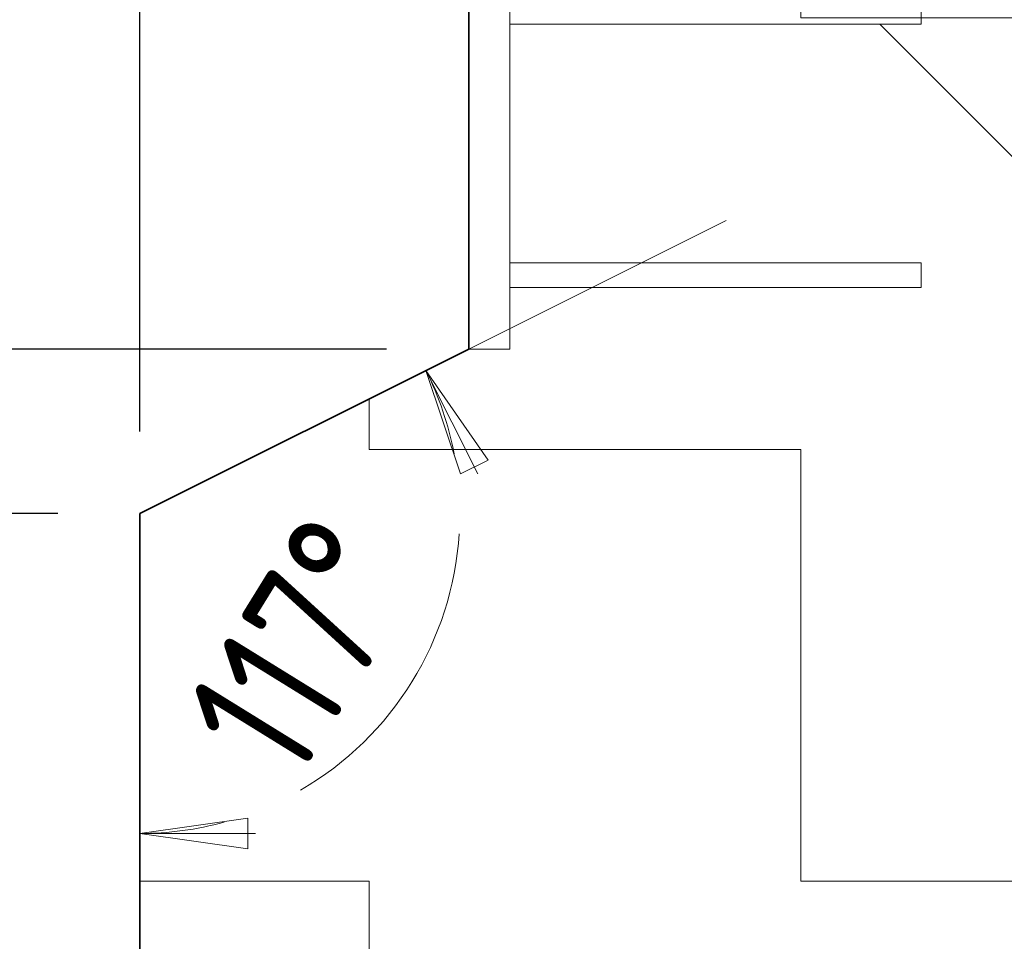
# Model space of a CAD drawing. Header units: metres. Extents: x -38 to 97, y -15 to 21.
# Tile 185 of 230: x 74.57 to 74.81, y 12.795 to 13.02. Entities that reach past the tile are written whole.
import ezdxf

# ---------------------------------------------------------------- set-up
doc = ezdxf.new("R2010")
doc.units = ezdxf.units.M
doc.header["$PDMODE"] = 65
for name, color, linetype, lineweight in [('XR$3$Перекрытие_ Сборный элемент', 7, 'Continuous', 35), ('XR$3$Размерная линия_ общее', 7, 'Continuous', 13), ('XR$4$Перекрытие_ Сборный элемент', 7, 'Continuous', 35), ('XR$4$Размерная линия_ общее', 7, 'Continuous', 13), ('XR$6$Перекрытие_ Сборный элемент', 7, 'Continuous', 35), ('XR$6$Размерная линия_ общее', 7, 'Continuous', 13)]:
    doc.layers.add(name, color=color, linetype=linetype, lineweight=lineweight)
doc.styles.add('ISOCPEUR', font='txt')
doc.dimstyles.new('DIMSTYLE_28', dxfattribs={"dimtxt": 0.033, "dimasz": 0.0375, "dimexe": 0, "dimexo": 0, "dimgap": 0.0165, "dimtad": 2, "dimdec": 0, "dimlfac": 1000, "dimrnd": 5, "dimzin": 12, "dimdsep": 46, "dimtxsty": 'ISOCPEUR', "dimblk1": 'ALL_ML_STRICH', "dimblk2": 'ALL_ML_STRICH', "dimsah": 1, "dimcen": 0, "dimclrd": 7, "dimclre": 256, "dimclrt": 7, "dimadec": 0, "dimazin": 0, "dimtfac": 1, "dimtdec": 0, "dimtix": 1, "dimtmove": 2, "dimatfit": 3, "dimfxl": 0, "dimtzin": 0, "dimlwd": 0, "dimlwe": -3, "dimarcsym": 0})
doc.dimstyles.new('DIMSTYLE_29', dxfattribs={"dimtxt": 0.033, "dimasz": 0.0375, "dimexe": 0, "dimexo": 0, "dimgap": 0.0165, "dimtad": 2, "dimdec": 0, "dimlfac": 1000, "dimrnd": 5, "dimzin": 12, "dimdsep": 46, "dimtxsty": 'ISOCPEUR', "dimblk1": 'ALL_ML_STRICH', "dimblk2": 'ALL_ML_STRICH', "dimsah": 1, "dimcen": 0, "dimclrd": 7, "dimclre": 256, "dimclrt": 7, "dimadec": 0, "dimazin": 0, "dimtfac": 1, "dimtdec": 0, "dimtix": 1, "dimtmove": 2, "dimatfit": 3, "dimfxl": 0, "dimtvp": 1.2, "dimtzin": 0, "dimlwd": 0, "dimlwe": -3, "dimarcsym": 0})
doc.dimstyles.new('DIMSTYLE_30', dxfattribs={"dimtxt": 0.033, "dimasz": 0.0375, "dimexe": 0, "dimexo": 0, "dimgap": 0.0165, "dimtad": 2, "dimdec": 0, "dimlfac": 1000, "dimrnd": 5, "dimzin": 12, "dimdsep": 46, "dimtxsty": 'ISOCPEUR', "dimblk1": 'ALL_ML_STRICH', "dimblk2": 'ALL_ML_STRICH', "dimsah": 1, "dimcen": 0, "dimclrd": 7, "dimclre": 256, "dimclrt": 7, "dimadec": 0, "dimazin": 0, "dimtfac": 1, "dimtdec": 0, "dimtix": 1, "dimtmove": 2, "dimatfit": 3, "dimfxl": 0, "dimtzin": 0, "dimlwd": 0, "dimlwe": -3, "dimarcsym": 0})
doc.dimstyles.new('DIMSTYLE_35', dxfattribs={"dimtxt": 0.033, "dimasz": 0.0375, "dimexe": 0, "dimexo": 0, "dimgap": 0.0165, "dimtad": 2, "dimdec": 0, "dimlfac": 1000, "dimrnd": 5, "dimzin": 12, "dimdsep": 46, "dimtxsty": 'ISOCPEUR', "dimblk1": 'ALL_ML_STRICH', "dimblk2": 'ALL_ML_STRICH', "dimsah": 1, "dimcen": 0, "dimclrd": 7, "dimclre": 256, "dimclrt": 7, "dimadec": 0, "dimazin": 0, "dimtfac": 1, "dimtdec": 0, "dimtix": 1, "dimtmove": 2, "dimatfit": 3, "dimfxl": 0, "dimtvp": 1.2, "dimtzin": 0, "dimlwd": 0, "dimlwe": -3, "dimarcsym": 0})
doc.dimstyles.new('DIMSTYLE_8', dxfattribs={"dimtxt": 0.033, "dimasz": 0.0375, "dimexe": 0, "dimexo": 0, "dimgap": 0.0165, "dimtad": 2, "dimdec": 0, "dimlfac": 1000, "dimrnd": 1, "dimzin": 12, "dimdsep": 46, "dimtxsty": 'ISOCPEUR', "dimblk1": 'ALL_ML_STRICH', "dimblk2": 'ALL_ML_STRICH', "dimsah": 1, "dimcen": 0, "dimclrd": 7, "dimclre": 256, "dimclrt": 7, "dimadec": 0, "dimazin": 0, "dimtfac": 1, "dimtdec": 0, "dimtix": 1, "dimtmove": 2, "dimatfit": 3, "dimfxl": 0, "dimtzin": 0, "dimlwd": 0, "dimlwe": -3, "dimarcsym": 0})
pattern_1 = [(0, (0.21, 0.21), (0.105, 0.105), [0.105, -0.105]), (90, (0.21, 0.21), (-0.105, 0.105), [0.105, -0.105])]

# ---------------------------------------------------------------- blocks, each defined once
blk = doc.blocks.new('ALL_ML_STRICH')
at = {"color": 0, "linetype": 'ByBlock', "lineweight": -2}
for p, q in [((0, -0.5), (0, 0.5)), ((-0.3, -0.3), (0.3, 0.3)), ((-1, 0), (0.5, 0))]:
    blk.add_line(p, q, dxfattribs=at)
blk = doc.blocks.new('*D224')
at = {"layer": 'DEFPOINTS', "color": 7, "linetype": 'Continuous', "lineweight": 13, "transparency": 33554687}
for p in [(74.5993603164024, 12.89948562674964), (74.54217384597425, 12.69948562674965), (74.5993603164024, 12.69948562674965)]:
    blk.add_point(p, dxfattribs=at)
at = {"layer": 'XR$3$Размерная линия_ общее', "color": 253, "linetype": 'Continuous', "lineweight": -2, "true_color": 0xa0a0a0, "transparency": 33554687}
for p, q in [((74.5793603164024, 12.89948562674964), (74.54217384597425, 12.89948562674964)), ((74.5793603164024, 12.69948562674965), (74.54217384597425, 12.69948562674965))]:
    blk.add_line(p, q, dxfattribs=at)
at = {"layer": 'XR$3$Размерная линия_ общее', "color": 7, "linetype": 'Continuous', "lineweight": -2, "transparency": 33554687}
blk.add_line((74.54217384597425, 12.69948562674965), (74.54217384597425, 12.89948562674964), dxfattribs=at)
at = {"layer": 'XR$3$Размерная линия_ общее', "color": 7, "linetype": 'Continuous', "lineweight": 13, "transparency": 33554687, "xscale": 0.0375, "yscale": 0.0375, "zscale": 0.0375}
for p, rotation in [((74.54217384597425, 12.89948562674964), 90), ((74.54217384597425, 12.69948562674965), 270)]:
    blk.add_blockref('ALL_ML_STRICH', p, dxfattribs=dict(at, rotation=rotation))
at = {"layer": 'XR$3$Размерная линия_ общее', "color": 7, "linetype": 'Continuous', "lineweight": 13, "transparency": 33554687, "insert": (74.52067384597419, 12.80113562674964), "char_height": 0.033, "width": 0.099, "attachment_point": 5, "rotation": 90, "style": 'ISOCPEUR'}
blk.add_mtext('\\A1;{200}', dxfattribs=at)
blk = doc.blocks.new('*D225')
at = {"layer": 'DEFPOINTS', "color": 7, "linetype": 'Continuous', "lineweight": 13, "transparency": 33554687}
for p in [(74.67936031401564, 12.93948562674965), (74.54217384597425, 12.89948562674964), (74.5993603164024, 12.89948562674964)]:
    blk.add_point(p, dxfattribs=at)
at = {"layer": 'XR$3$Размерная линия_ общее', "color": 253, "linetype": 'Continuous', "lineweight": -2, "true_color": 0xa0a0a0, "transparency": 33554687}
for p, q in [((74.65936031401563, 12.93948562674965), (74.54217384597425, 12.93948562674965)), ((74.5793603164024, 12.89948562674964), (74.54217384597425, 12.89948562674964))]:
    blk.add_line(p, q, dxfattribs=at)
at = {"layer": 'XR$3$Размерная линия_ общее', "color": 7, "linetype": 'Continuous', "lineweight": -2, "transparency": 33554687}
blk.add_line((74.54217384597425, 12.89948562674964), (74.54217384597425, 12.93948562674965), dxfattribs=at)
at = {"layer": 'XR$3$Размерная линия_ общее', "color": 7, "linetype": 'Continuous', "lineweight": 13, "transparency": 33554687, "xscale": 0.0375, "yscale": 0.0375, "zscale": 0.0375}
for p, rotation in [((74.54217384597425, 12.93948562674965), 90), ((74.54217384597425, 12.89948562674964), 270)]:
    blk.add_blockref('ALL_ML_STRICH', p, dxfattribs=dict(at, rotation=rotation))
at = {"layer": 'XR$3$Размерная линия_ общее', "color": 7, "linetype": 'Continuous', "lineweight": 13, "transparency": 33554687, "insert": (74.52067384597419, 12.91948562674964), "char_height": 0.033, "width": 0.066, "attachment_point": 5, "rotation": 90, "style": 'ISOCPEUR'}
blk.add_mtext('\\A1;{40}', dxfattribs=at)
blk = doc.blocks.new('*D226')
at = {"layer": 'DEFPOINTS', "color": 7, "linetype": 'Continuous', "lineweight": 13, "transparency": 33554687}
for p in [(74.67936031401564, 13.05948562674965), (74.54217384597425, 12.93948562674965), (74.67936031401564, 12.93948562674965)]:
    blk.add_point(p, dxfattribs=at)
at = {"layer": 'XR$3$Размерная линия_ общее', "color": 253, "linetype": 'Continuous', "lineweight": -2, "true_color": 0xa0a0a0, "transparency": 33554687}
for p, q in [((74.65936031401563, 13.05948562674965), (74.54217384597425, 13.05948562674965)), ((74.65936031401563, 12.93948562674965), (74.54217384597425, 12.93948562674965))]:
    blk.add_line(p, q, dxfattribs=at)
at = {"layer": 'XR$3$Размерная линия_ общее', "color": 7, "linetype": 'Continuous', "lineweight": -2, "transparency": 33554687}
blk.add_line((74.54217384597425, 12.93948562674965), (74.54217384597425, 13.05948562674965), dxfattribs=at)
at = {"layer": 'XR$3$Размерная линия_ общее', "color": 7, "linetype": 'Continuous', "lineweight": 13, "transparency": 33554687, "xscale": 0.0375, "yscale": 0.0375, "zscale": 0.0375}
for p, rotation in [((74.54217384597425, 13.05948562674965), 90), ((74.54217384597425, 12.93948562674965), 270)]:
    blk.add_blockref('ALL_ML_STRICH', p, dxfattribs=dict(at, rotation=rotation))
at = {"layer": 'XR$3$Размерная линия_ общее', "color": 7, "linetype": 'Continuous', "lineweight": 13, "transparency": 33554687, "insert": (74.52067384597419, 13.00443562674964), "char_height": 0.033, "width": 0.099, "attachment_point": 5, "rotation": 90, "style": 'ISOCPEUR'}
blk.add_mtext('\\A1;{120}', dxfattribs=at)
blk = doc.blocks.new('СЛОЖНЫЙ_ОБЪЕКТ_38')
at = {"layer": 'XR$3$Перекрытие_ Сборный элемент', "color": 7, "linetype": 'Continuous', "lineweight": 13, "transparency": 33554687}
for points in [[(74.68936031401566, 12.93948562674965), (74.68936031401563, 13.03948562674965), (74.67936031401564, 13.03948562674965), (74.67936031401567, 12.93948562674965), (74.68936031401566, 12.93948562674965)], [(74.68936031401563, 13.02448562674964), (74.68936031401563, 13.01848562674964), (74.78936031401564, 13.01848562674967), (74.78936031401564, 13.02448562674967), (74.68936031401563, 13.02448562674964)], [(74.68936031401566, 12.95448562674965), (74.68936031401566, 12.96048562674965), (74.78936031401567, 12.96048562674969), (74.78936031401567, 12.95448562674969), (74.68936031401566, 12.95448562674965)]]:
    blk.add_lwpolyline(points, close=True, dxfattribs=at)
blk = doc.blocks.new('*D230')
at = {"layer": 'DEFPOINTS', "color": 7, "linetype": 'Continuous', "lineweight": 13, "transparency": 33554687}
for p in [(74.5993603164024, 13.11478406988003), (74.67936031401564, 13.04948562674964), (74.5993603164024, 12.89948562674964)]:
    blk.add_point(p, dxfattribs=at)
at = {"layer": 'XR$3$Размерная линия_ общее', "color": 253, "linetype": 'Continuous', "lineweight": -2, "true_color": 0xa0a0a0, "transparency": 33554687}
for p, q in [((74.5993603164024, 12.91948562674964), (74.5993603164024, 13.11478406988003)), ((74.67936031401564, 13.06948562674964), (74.67936031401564, 13.11478406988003))]:
    blk.add_line(p, q, dxfattribs=at)
at = {"layer": 'XR$3$Размерная линия_ общее', "color": 7, "linetype": 'Continuous', "lineweight": -2, "transparency": 33554687}
blk.add_line((74.5993603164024, 13.11478406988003), (74.67936031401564, 13.11478406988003), dxfattribs=at)
at = {"layer": 'XR$3$Размерная линия_ общее', "color": 7, "linetype": 'Continuous', "lineweight": 13, "transparency": 33554687, "xscale": 0.0375, "yscale": 0.0375, "zscale": 0.0375, "rotation": 180}
blk.add_blockref('ALL_ML_STRICH', (74.5993603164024, 13.11478406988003), dxfattribs=at)
at = {"layer": 'XR$3$Размерная линия_ общее', "color": 7, "linetype": 'Continuous', "lineweight": 13, "transparency": 33554687, "xscale": 0.0375, "yscale": 0.0375, "zscale": 0.0375}
blk.add_blockref('ALL_ML_STRICH', (74.67936031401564, 13.11478406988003), dxfattribs=at)
at = {"layer": 'XR$3$Размерная линия_ общее', "color": 7, "linetype": 'Continuous', "lineweight": 13, "transparency": 33554687, "insert": (74.64101031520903, 13.13628406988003), "char_height": 0.033, "width": 0.066, "attachment_point": 5, "style": 'ISOCPEUR'}
blk.add_mtext('\\A1;{80}', dxfattribs=at)
blk = doc.blocks.new('COMPLEX_ANGLEDIM_0')
at = {"color": 7, "linetype": 'Continuous', "lineweight": 13, "transparency": 33554687}
for p, q in [((74.66893859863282, 12.93427478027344), (74.68570916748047, 12.94266003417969)), ((74.66893859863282, 12.93427478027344), (74.65216815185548, 12.92588952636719)), ((74.66893859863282, 12.93427478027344), (74.68403210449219, 12.91247314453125)), ((74.67732385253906, 12.90911901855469), (74.66893859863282, 12.93427478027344)), ((74.66893859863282, 12.93427478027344), (74.68151654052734, 12.90911901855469)), ((74.66893859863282, 12.93427478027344), (74.66893859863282, 12.93427478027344)), ((74.68403210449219, 12.91247314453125), (74.67732385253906, 12.90911901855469)), ((74.59936029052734, 12.82169470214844), (74.59936029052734, 12.84044470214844)), ((74.62561029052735, 12.82544470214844), (74.59936029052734, 12.82169470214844)), ((74.62561029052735, 12.81794476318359), (74.62561029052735, 12.82544470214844)), ((74.59936029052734, 12.82169470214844), (74.62561029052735, 12.81794476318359)), ((74.59936029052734, 12.82169470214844), (74.6274853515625, 12.82169470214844)), ((74.59936029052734, 12.82169470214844), (74.59936029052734, 12.82169470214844)), ((74.59936029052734, 12.82169470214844), (74.59936029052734, 12.80294476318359))]:
    blk.add_line(p, q, dxfattribs=at)
for start, end in [(10.78742880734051, 26.56505186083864), (300.1652612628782, 356.3998111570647), (270.0000048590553, 285.295600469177)]:
    blk.add_arc((74.59936029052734, 12.89948565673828), 0.07779091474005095, start, end, dxfattribs=at)
at = {"color": 7, "linetype": 'Continuous', "lineweight": 13, "transparency": 33554687, "insert": (74.6371098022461, 12.83319946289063), "char_height": 0.03300000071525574, "width": 0.08897189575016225, "attachment_point": 7, "rotation": 58.282530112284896, "style": 'ISOCPEUR'}
blk.add_mtext('\\W0.79;117%%d', dxfattribs=at)
blk = doc.blocks.new('*D589')
at = {"layer": 'DEFPOINTS', "color": 7, "linetype": 'Continuous', "lineweight": 13, "transparency": 33554687}
for p in [(74.5993603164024, 12.89948562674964), (74.54217384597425, 12.69948562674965), (74.5993603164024, 12.69948562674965)]:
    blk.add_point(p, dxfattribs=at)
at = {"layer": 'XR$4$Размерная линия_ общее', "color": 253, "linetype": 'Continuous', "lineweight": -2, "true_color": 0xa0a0a0, "transparency": 33554687}
for p, q in [((74.5793603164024, 12.89948562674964), (74.54217384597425, 12.89948562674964)), ((74.5793603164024, 12.69948562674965), (74.54217384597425, 12.69948562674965))]:
    blk.add_line(p, q, dxfattribs=at)
at = {"layer": 'XR$4$Размерная линия_ общее', "color": 7, "linetype": 'Continuous', "lineweight": -2, "transparency": 33554687}
blk.add_line((74.54217384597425, 12.69948562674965), (74.54217384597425, 12.89948562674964), dxfattribs=at)
at = {"layer": 'XR$4$Размерная линия_ общее', "color": 7, "linetype": 'Continuous', "lineweight": 13, "transparency": 33554687, "xscale": 0.0375, "yscale": 0.0375, "zscale": 0.0375}
for p, rotation in [((74.54217384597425, 12.89948562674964), 90), ((74.54217384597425, 12.69948562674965), 270)]:
    blk.add_blockref('ALL_ML_STRICH', p, dxfattribs=dict(at, rotation=rotation))
at = {"layer": 'XR$4$Размерная линия_ общее', "color": 7, "linetype": 'Continuous', "lineweight": 13, "transparency": 33554687, "insert": (74.52067384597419, 12.80113562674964), "char_height": 0.033, "width": 0.099, "attachment_point": 5, "rotation": 90, "style": 'ISOCPEUR'}
blk.add_mtext('\\A1;{200}', dxfattribs=at)
blk = doc.blocks.new('*D590')
at = {"layer": 'DEFPOINTS', "color": 7, "linetype": 'Continuous', "lineweight": 13, "transparency": 33554687}
for p in [(74.67936031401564, 12.93948562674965), (74.54217384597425, 12.89948562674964), (74.5993603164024, 12.89948562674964)]:
    blk.add_point(p, dxfattribs=at)
at = {"layer": 'XR$4$Размерная линия_ общее', "color": 253, "linetype": 'Continuous', "lineweight": -2, "true_color": 0xa0a0a0, "transparency": 33554687}
for p, q in [((74.65936031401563, 12.93948562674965), (74.54217384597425, 12.93948562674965)), ((74.5793603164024, 12.89948562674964), (74.54217384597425, 12.89948562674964))]:
    blk.add_line(p, q, dxfattribs=at)
at = {"layer": 'XR$4$Размерная линия_ общее', "color": 7, "linetype": 'Continuous', "lineweight": -2, "transparency": 33554687}
blk.add_line((74.54217384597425, 12.89948562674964), (74.54217384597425, 12.93948562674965), dxfattribs=at)
at = {"layer": 'XR$4$Размерная линия_ общее', "color": 7, "linetype": 'Continuous', "lineweight": 13, "transparency": 33554687, "xscale": 0.0375, "yscale": 0.0375, "zscale": 0.0375}
for p, rotation in [((74.54217384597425, 12.93948562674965), 90), ((74.54217384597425, 12.89948562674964), 270)]:
    blk.add_blockref('ALL_ML_STRICH', p, dxfattribs=dict(at, rotation=rotation))
at = {"layer": 'XR$4$Размерная линия_ общее', "color": 7, "linetype": 'Continuous', "lineweight": 13, "transparency": 33554687, "insert": (74.52067384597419, 12.91948562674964), "char_height": 0.033, "width": 0.066, "attachment_point": 5, "rotation": 90, "style": 'ISOCPEUR'}
blk.add_mtext('\\A1;{40}', dxfattribs=at)
blk = doc.blocks.new('*D591')
at = {"layer": 'DEFPOINTS', "color": 7, "linetype": 'Continuous', "lineweight": 13, "transparency": 33554687}
for p in [(74.67936031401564, 13.05948562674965), (74.54217384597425, 12.93948562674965), (74.67936031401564, 12.93948562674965)]:
    blk.add_point(p, dxfattribs=at)
at = {"layer": 'XR$4$Размерная линия_ общее', "color": 253, "linetype": 'Continuous', "lineweight": -2, "true_color": 0xa0a0a0, "transparency": 33554687}
for p, q in [((74.65936031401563, 13.05948562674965), (74.54217384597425, 13.05948562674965)), ((74.65936031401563, 12.93948562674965), (74.54217384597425, 12.93948562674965))]:
    blk.add_line(p, q, dxfattribs=at)
at = {"layer": 'XR$4$Размерная линия_ общее', "color": 7, "linetype": 'Continuous', "lineweight": -2, "transparency": 33554687}
blk.add_line((74.54217384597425, 12.93948562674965), (74.54217384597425, 13.05948562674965), dxfattribs=at)
at = {"layer": 'XR$4$Размерная линия_ общее', "color": 7, "linetype": 'Continuous', "lineweight": 13, "transparency": 33554687, "xscale": 0.0375, "yscale": 0.0375, "zscale": 0.0375}
for p, rotation in [((74.54217384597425, 13.05948562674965), 90), ((74.54217384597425, 12.93948562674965), 270)]:
    blk.add_blockref('ALL_ML_STRICH', p, dxfattribs=dict(at, rotation=rotation))
at = {"layer": 'XR$4$Размерная линия_ общее', "color": 7, "linetype": 'Continuous', "lineweight": 13, "transparency": 33554687, "insert": (74.52067384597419, 13.00443562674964), "char_height": 0.033, "width": 0.099, "attachment_point": 5, "rotation": 90, "style": 'ISOCPEUR'}
blk.add_mtext('\\A1;{120}', dxfattribs=at)
blk = doc.blocks.new('СЛОЖНЫЙ_ОБЪЕКТ_80')
at = {"layer": 'XR$4$Перекрытие_ Сборный элемент', "color": 7, "linetype": 'Continuous', "lineweight": 13, "transparency": 33554687}
for points in [[(74.68936031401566, 12.93948562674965), (74.68936031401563, 13.03948562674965), (74.67936031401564, 13.03948562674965), (74.67936031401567, 12.93948562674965), (74.68936031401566, 12.93948562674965)], [(74.68936031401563, 13.02448562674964), (74.68936031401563, 13.01848562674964), (74.78936031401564, 13.01848562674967), (74.78936031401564, 13.02448562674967), (74.68936031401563, 13.02448562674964)], [(74.68936031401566, 12.95448562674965), (74.68936031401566, 12.96048562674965), (74.78936031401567, 12.96048562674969), (74.78936031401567, 12.95448562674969), (74.68936031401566, 12.95448562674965)]]:
    blk.add_lwpolyline(points, close=True, dxfattribs=at)
blk = doc.blocks.new('*D595')
at = {"layer": 'DEFPOINTS', "color": 7, "linetype": 'Continuous', "lineweight": 13, "transparency": 33554687}
for p in [(74.5993603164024, 13.11478406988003), (74.67936031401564, 13.04948562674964), (74.5993603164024, 12.89948562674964)]:
    blk.add_point(p, dxfattribs=at)
at = {"layer": 'XR$4$Размерная линия_ общее', "color": 253, "linetype": 'Continuous', "lineweight": -2, "true_color": 0xa0a0a0, "transparency": 33554687}
for p, q in [((74.5993603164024, 12.91948562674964), (74.5993603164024, 13.11478406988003)), ((74.67936031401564, 13.06948562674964), (74.67936031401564, 13.11478406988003))]:
    blk.add_line(p, q, dxfattribs=at)
at = {"layer": 'XR$4$Размерная линия_ общее', "color": 7, "linetype": 'Continuous', "lineweight": -2, "transparency": 33554687}
blk.add_line((74.5993603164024, 13.11478406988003), (74.67936031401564, 13.11478406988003), dxfattribs=at)
at = {"layer": 'XR$4$Размерная линия_ общее', "color": 7, "linetype": 'Continuous', "lineweight": 13, "transparency": 33554687, "xscale": 0.0375, "yscale": 0.0375, "zscale": 0.0375, "rotation": 180}
blk.add_blockref('ALL_ML_STRICH', (74.5993603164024, 13.11478406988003), dxfattribs=at)
at = {"layer": 'XR$4$Размерная линия_ общее', "color": 7, "linetype": 'Continuous', "lineweight": 13, "transparency": 33554687, "xscale": 0.0375, "yscale": 0.0375, "zscale": 0.0375}
blk.add_blockref('ALL_ML_STRICH', (74.67936031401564, 13.11478406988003), dxfattribs=at)
at = {"layer": 'XR$4$Размерная линия_ общее', "color": 7, "linetype": 'Continuous', "lineweight": 13, "transparency": 33554687, "insert": (74.64101031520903, 13.13628406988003), "char_height": 0.033, "width": 0.066, "attachment_point": 5, "style": 'ISOCPEUR'}
blk.add_mtext('\\A1;{80}', dxfattribs=at)
blk = doc.blocks.new('COMPLEX_ANGLEDIM_1')
at = {"color": 7, "linetype": 'Continuous', "lineweight": 13, "transparency": 33554687}
for p, q in [((74.66893859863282, 12.93427478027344), (74.68570916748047, 12.94266003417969)), ((74.66893859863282, 12.93427478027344), (74.65216815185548, 12.92588952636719)), ((74.66893859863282, 12.93427478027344), (74.68403210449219, 12.91247314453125)), ((74.67732385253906, 12.90911901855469), (74.66893859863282, 12.93427478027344)), ((74.66893859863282, 12.93427478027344), (74.68151654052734, 12.90911901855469)), ((74.66893859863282, 12.93427478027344), (74.66893859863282, 12.93427478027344)), ((74.68403210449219, 12.91247314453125), (74.67732385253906, 12.90911901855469)), ((74.59936029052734, 12.82169470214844), (74.59936029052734, 12.84044470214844)), ((74.62561029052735, 12.82544470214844), (74.59936029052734, 12.82169470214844)), ((74.62561029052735, 12.81794476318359), (74.62561029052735, 12.82544470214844)), ((74.59936029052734, 12.82169470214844), (74.62561029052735, 12.81794476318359)), ((74.59936029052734, 12.82169470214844), (74.6274853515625, 12.82169470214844)), ((74.59936029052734, 12.82169470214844), (74.59936029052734, 12.82169470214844)), ((74.59936029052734, 12.82169470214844), (74.59936029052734, 12.80294476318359))]:
    blk.add_line(p, q, dxfattribs=at)
for start, end in [(10.78742880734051, 26.56505186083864), (300.1652612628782, 356.3998111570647), (270.0000048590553, 285.295600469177)]:
    blk.add_arc((74.59936029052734, 12.89948565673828), 0.07779091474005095, start, end, dxfattribs=at)
at = {"color": 7, "linetype": 'Continuous', "lineweight": 13, "transparency": 33554687, "insert": (74.6371098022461, 12.83319946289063), "char_height": 0.03300000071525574, "width": 0.08897189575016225, "attachment_point": 7, "rotation": 58.282530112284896, "style": 'ISOCPEUR'}
blk.add_mtext('\\W0.79;117%%d', dxfattribs=at)
blk = doc.blocks.new('*D898')
at = {"layer": 'DEFPOINTS', "color": 7, "linetype": 'Continuous', "lineweight": 13, "transparency": 33554687}
for p in [(74.5993603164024, 12.89948562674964), (74.54217384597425, 12.69948562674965), (74.5993603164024, 12.69948562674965)]:
    blk.add_point(p, dxfattribs=at)
at = {"layer": 'XR$6$Размерная линия_ общее', "color": 253, "linetype": 'Continuous', "lineweight": -2, "true_color": 0xa0a0a0, "transparency": 33554687}
for p, q in [((74.5793603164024, 12.89948562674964), (74.54217384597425, 12.89948562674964)), ((74.5793603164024, 12.69948562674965), (74.54217384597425, 12.69948562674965))]:
    blk.add_line(p, q, dxfattribs=at)
at = {"layer": 'XR$6$Размерная линия_ общее', "color": 7, "linetype": 'Continuous', "lineweight": -2, "transparency": 33554687}
blk.add_line((74.54217384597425, 12.69948562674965), (74.54217384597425, 12.89948562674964), dxfattribs=at)
at = {"layer": 'XR$6$Размерная линия_ общее', "color": 7, "linetype": 'Continuous', "lineweight": 13, "transparency": 33554687, "xscale": 0.0375, "yscale": 0.0375, "zscale": 0.0375}
for p, rotation in [((74.54217384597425, 12.89948562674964), 90), ((74.54217384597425, 12.69948562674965), 270)]:
    blk.add_blockref('ALL_ML_STRICH', p, dxfattribs=dict(at, rotation=rotation))
at = {"layer": 'XR$6$Размерная линия_ общее', "color": 7, "linetype": 'Continuous', "lineweight": 13, "transparency": 33554687, "insert": (74.52067384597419, 12.80113562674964), "char_height": 0.033, "width": 0.099, "attachment_point": 5, "rotation": 90, "style": 'ISOCPEUR'}
blk.add_mtext('\\A1;{200}', dxfattribs=at)
blk = doc.blocks.new('*D899')
at = {"layer": 'DEFPOINTS', "color": 7, "linetype": 'Continuous', "lineweight": 13, "transparency": 33554687}
for p in [(74.67936031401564, 12.93948562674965), (74.54217384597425, 12.89948562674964), (74.5993603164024, 12.89948562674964)]:
    blk.add_point(p, dxfattribs=at)
at = {"layer": 'XR$6$Размерная линия_ общее', "color": 253, "linetype": 'Continuous', "lineweight": -2, "true_color": 0xa0a0a0, "transparency": 33554687}
for p, q in [((74.65936031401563, 12.93948562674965), (74.54217384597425, 12.93948562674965)), ((74.5793603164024, 12.89948562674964), (74.54217384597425, 12.89948562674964))]:
    blk.add_line(p, q, dxfattribs=at)
at = {"layer": 'XR$6$Размерная линия_ общее', "color": 7, "linetype": 'Continuous', "lineweight": -2, "transparency": 33554687}
blk.add_line((74.54217384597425, 12.89948562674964), (74.54217384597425, 12.93948562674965), dxfattribs=at)
at = {"layer": 'XR$6$Размерная линия_ общее', "color": 7, "linetype": 'Continuous', "lineweight": 13, "transparency": 33554687, "xscale": 0.0375, "yscale": 0.0375, "zscale": 0.0375}
for p, rotation in [((74.54217384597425, 12.93948562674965), 90), ((74.54217384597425, 12.89948562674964), 270)]:
    blk.add_blockref('ALL_ML_STRICH', p, dxfattribs=dict(at, rotation=rotation))
at = {"layer": 'XR$6$Размерная линия_ общее', "color": 7, "linetype": 'Continuous', "lineweight": 13, "transparency": 33554687, "insert": (74.52067384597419, 12.91948562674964), "char_height": 0.033, "width": 0.066, "attachment_point": 5, "rotation": 90, "style": 'ISOCPEUR'}
blk.add_mtext('\\A1;{40}', dxfattribs=at)
blk = doc.blocks.new('*D900')
at = {"layer": 'DEFPOINTS', "color": 7, "linetype": 'Continuous', "lineweight": 13, "transparency": 33554687}
for p in [(74.67936031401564, 13.05948562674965), (74.54217384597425, 12.93948562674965), (74.67936031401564, 12.93948562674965)]:
    blk.add_point(p, dxfattribs=at)
at = {"layer": 'XR$6$Размерная линия_ общее', "color": 253, "linetype": 'Continuous', "lineweight": -2, "true_color": 0xa0a0a0, "transparency": 33554687}
for p, q in [((74.65936031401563, 13.05948562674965), (74.54217384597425, 13.05948562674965)), ((74.65936031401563, 12.93948562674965), (74.54217384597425, 12.93948562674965))]:
    blk.add_line(p, q, dxfattribs=at)
at = {"layer": 'XR$6$Размерная линия_ общее', "color": 7, "linetype": 'Continuous', "lineweight": -2, "transparency": 33554687}
blk.add_line((74.54217384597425, 12.93948562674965), (74.54217384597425, 13.05948562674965), dxfattribs=at)
at = {"layer": 'XR$6$Размерная линия_ общее', "color": 7, "linetype": 'Continuous', "lineweight": 13, "transparency": 33554687, "xscale": 0.0375, "yscale": 0.0375, "zscale": 0.0375}
for p, rotation in [((74.54217384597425, 13.05948562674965), 90), ((74.54217384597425, 12.93948562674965), 270)]:
    blk.add_blockref('ALL_ML_STRICH', p, dxfattribs=dict(at, rotation=rotation))
at = {"layer": 'XR$6$Размерная линия_ общее', "color": 7, "linetype": 'Continuous', "lineweight": 13, "transparency": 33554687, "insert": (74.52067384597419, 13.00443562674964), "char_height": 0.033, "width": 0.099, "attachment_point": 5, "rotation": 90, "style": 'ISOCPEUR'}
blk.add_mtext('\\A1;{120}', dxfattribs=at)
blk = doc.blocks.new('СЛОЖНЫЙ_ОБЪЕКТ_112')
at = {"layer": 'XR$6$Перекрытие_ Сборный элемент', "color": 7, "linetype": 'Continuous', "lineweight": 13, "transparency": 33554687}
for points in [[(74.68936031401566, 12.93948562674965), (74.68936031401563, 13.03948562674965), (74.67936031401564, 13.03948562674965), (74.67936031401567, 12.93948562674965), (74.68936031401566, 12.93948562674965)], [(74.68936031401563, 13.02448562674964), (74.68936031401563, 13.01848562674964), (74.78936031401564, 13.01848562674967), (74.78936031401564, 13.02448562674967), (74.68936031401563, 13.02448562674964)], [(74.68936031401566, 12.95448562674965), (74.68936031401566, 12.96048562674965), (74.78936031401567, 12.96048562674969), (74.78936031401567, 12.95448562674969), (74.68936031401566, 12.95448562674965)]]:
    blk.add_lwpolyline(points, close=True, dxfattribs=at)
blk = doc.blocks.new('*D904')
at = {"layer": 'DEFPOINTS', "color": 7, "linetype": 'Continuous', "lineweight": 13, "transparency": 33554687}
for p in [(74.5993603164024, 13.11478406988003), (74.67936031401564, 13.04948562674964), (74.5993603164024, 12.89948562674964)]:
    blk.add_point(p, dxfattribs=at)
at = {"layer": 'XR$6$Размерная линия_ общее', "color": 253, "linetype": 'Continuous', "lineweight": -2, "true_color": 0xa0a0a0, "transparency": 33554687}
for p, q in [((74.5993603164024, 12.91948562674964), (74.5993603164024, 13.11478406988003)), ((74.67936031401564, 13.06948562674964), (74.67936031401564, 13.11478406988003))]:
    blk.add_line(p, q, dxfattribs=at)
at = {"layer": 'XR$6$Размерная линия_ общее', "color": 7, "linetype": 'Continuous', "lineweight": -2, "transparency": 33554687}
blk.add_line((74.5993603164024, 13.11478406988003), (74.67936031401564, 13.11478406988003), dxfattribs=at)
at = {"layer": 'XR$6$Размерная линия_ общее', "color": 7, "linetype": 'Continuous', "lineweight": 13, "transparency": 33554687, "xscale": 0.0375, "yscale": 0.0375, "zscale": 0.0375, "rotation": 180}
blk.add_blockref('ALL_ML_STRICH', (74.5993603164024, 13.11478406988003), dxfattribs=at)
at = {"layer": 'XR$6$Размерная линия_ общее', "color": 7, "linetype": 'Continuous', "lineweight": 13, "transparency": 33554687, "xscale": 0.0375, "yscale": 0.0375, "zscale": 0.0375}
blk.add_blockref('ALL_ML_STRICH', (74.67936031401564, 13.11478406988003), dxfattribs=at)
at = {"layer": 'XR$6$Размерная линия_ общее', "color": 7, "linetype": 'Continuous', "lineweight": 13, "transparency": 33554687, "insert": (74.64101031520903, 13.13628406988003), "char_height": 0.033, "width": 0.066, "attachment_point": 5, "style": 'ISOCPEUR'}
blk.add_mtext('\\A1;{80}', dxfattribs=at)
blk = doc.blocks.new('COMPLEX_ANGLEDIM_2')
at = {"color": 7, "linetype": 'Continuous', "lineweight": 13, "transparency": 33554687}
for p, q in [((74.66893859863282, 12.93427478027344), (74.68570916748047, 12.94266003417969)), ((74.66893859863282, 12.93427478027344), (74.65216815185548, 12.92588952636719)), ((74.66893859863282, 12.93427478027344), (74.68403210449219, 12.91247314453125)), ((74.67732385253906, 12.90911901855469), (74.66893859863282, 12.93427478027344)), ((74.66893859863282, 12.93427478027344), (74.68151654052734, 12.90911901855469)), ((74.66893859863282, 12.93427478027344), (74.66893859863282, 12.93427478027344)), ((74.68403210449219, 12.91247314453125), (74.67732385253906, 12.90911901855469)), ((74.59936029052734, 12.82169470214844), (74.59936029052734, 12.84044470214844)), ((74.62561029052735, 12.82544470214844), (74.59936029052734, 12.82169470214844)), ((74.62561029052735, 12.81794476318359), (74.62561029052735, 12.82544470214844)), ((74.59936029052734, 12.82169470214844), (74.62561029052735, 12.81794476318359)), ((74.59936029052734, 12.82169470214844), (74.6274853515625, 12.82169470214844)), ((74.59936029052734, 12.82169470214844), (74.59936029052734, 12.82169470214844)), ((74.59936029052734, 12.82169470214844), (74.59936029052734, 12.80294476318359))]:
    blk.add_line(p, q, dxfattribs=at)
for start, end in [(10.78742880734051, 26.56505186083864), (300.1652612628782, 356.3998111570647), (270.0000048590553, 285.295600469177)]:
    blk.add_arc((74.59936029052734, 12.89948565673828), 0.07779091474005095, start, end, dxfattribs=at)
at = {"color": 7, "linetype": 'Continuous', "lineweight": 13, "transparency": 33554687, "insert": (74.6371098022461, 12.83319946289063), "char_height": 0.03300000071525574, "width": 0.08897189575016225, "attachment_point": 7, "rotation": 58.282530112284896, "style": 'ISOCPEUR'}
blk.add_mtext('\\W0.79;117%%d', dxfattribs=at)

msp = doc.modelspace()

# ---------------------------------------------------------------- hatches: boundary and pattern name
at = {"linetype": 'Continuous', "lineweight": 13, "transparency": 33554687}
h = msp.add_hatch(dxfattribs=at)
h.set_pattern_fill('____', scale=0.105, style=0, pattern_type=2)
h.set_pattern_definition(pattern_1)
h.paths.add_polyline_path([(74.67936031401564, 12.93948562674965), (74.5993603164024, 12.89948562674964), (74.5993603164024, 12.69948562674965), (74.8993603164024, 12.69948562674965), (74.8993603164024, 12.85948562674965), (75.22301208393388, 12.85948562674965), (75.22301208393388, 13.05948562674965), (74.67936031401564, 13.05948562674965)], flags=0)
h = msp.add_hatch(dxfattribs=at)
h.set_pattern_fill('____', scale=0.105, style=0, pattern_type=2)
h.set_pattern_definition(pattern_1)
h.paths.add_polyline_path([(74.67936031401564, 12.93948562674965), (74.5993603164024, 12.89948562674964), (74.5993603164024, 12.69948562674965), (74.8993603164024, 12.69948562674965), (74.8993603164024, 12.85948562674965), (75.22301208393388, 12.85948562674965), (75.22301208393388, 13.05948562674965), (74.67936031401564, 13.05948562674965)], flags=0)
h = msp.add_hatch(dxfattribs=at)
h.set_pattern_fill('____', scale=0.105, style=0, pattern_type=2)
h.set_pattern_definition(pattern_1)
h.paths.add_polyline_path([(74.67936031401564, 12.93948562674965), (74.5993603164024, 12.89948562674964), (74.5993603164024, 12.69948562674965), (74.8993603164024, 12.69948562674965), (74.8993603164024, 12.85948562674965), (75.22301208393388, 12.85948562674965), (75.22301208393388, 13.05948562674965), (74.67936031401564, 13.05948562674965)], flags=0)

# ---------------------------------------------------------------- linework, layer by layer
at = {"color": 7, "linetype": 'Continuous', "lineweight": 35, "transparency": 33554687}
for p, q in [((74.67936031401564, 13.05948562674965), (74.67936031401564, 12.93948562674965)), ((74.67936031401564, 13.05948562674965), (74.67936031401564, 12.93948562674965)), ((74.67936031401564, 13.05948562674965), (74.67936031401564, 12.93948562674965)), ((74.67936031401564, 12.93948562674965), (74.5993603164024, 12.89948562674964)), ((74.67936031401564, 12.93948562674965), (74.5993603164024, 12.89948562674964)), ((74.67936031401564, 12.93948562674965), (74.5993603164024, 12.89948562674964)), ((74.5993603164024, 12.89948562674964), (74.5993603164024, 12.85948562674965)), ((74.5993603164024, 12.89948562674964), (74.5993603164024, 12.85948562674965)), ((74.5993603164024, 12.89948562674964), (74.5993603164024, 12.85948562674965)), ((74.5993603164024, 12.85948562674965), (74.5993603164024, 12.69948562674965)), ((74.5993603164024, 12.85948562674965), (74.5993603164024, 12.69948562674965)), ((74.5993603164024, 12.85948562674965), (74.5993603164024, 12.69948562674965))]:
    msp.add_line(p, q, dxfattribs=at)
at = {"color": 7, "linetype": 'Continuous', "lineweight": 13, "transparency": 33554687}
msp.add_line((74.5993603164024, 12.89948562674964), (74.74197021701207, 12.97079057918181), dxfattribs=at)
msp.add_line((74.5993603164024, 12.89948562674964), (74.74197021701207, 12.97079057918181), dxfattribs=at)
msp.add_line((74.5993603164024, 12.89948562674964), (74.74197021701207, 12.97079057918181), dxfattribs=at)
msp.add_lwpolyline([(74.77936525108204, 13.01848562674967), (74.82886272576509, 12.96898815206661), (74.9067338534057, 12.96898815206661)], dxfattribs=at)
msp.add_lwpolyline([(74.77936525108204, 13.01848562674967), (74.82886272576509, 12.96898815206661), (74.9067338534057, 12.96898815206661)], dxfattribs=at)
msp.add_lwpolyline([(74.77936525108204, 13.01848562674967), (74.82886272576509, 12.96898815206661), (74.9067338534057, 12.96898815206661)], dxfattribs=at)

# ---------------------------------------------------------------- block references
for name in ['COMPLEX_ANGLEDIM_0', 'COMPLEX_ANGLEDIM_1', 'COMPLEX_ANGLEDIM_2']:
    msp.add_blockref(name, (0, 0), dxfattribs=at)
at = {"layer": 'XR$3$Перекрытие_ Сборный элемент', "color": 7, "linetype": 'Continuous', "lineweight": 13, "transparency": 33554687}
msp.add_blockref('СЛОЖНЫЙ_ОБЪЕКТ_38', (0, 0), dxfattribs=at)
at = {"layer": 'XR$4$Перекрытие_ Сборный элемент', "color": 7, "linetype": 'Continuous', "lineweight": 13, "transparency": 33554687}
msp.add_blockref('СЛОЖНЫЙ_ОБЪЕКТ_80', (0, 0), dxfattribs=at)
at = {"layer": 'XR$6$Перекрытие_ Сборный элемент', "color": 7, "linetype": 'Continuous', "lineweight": 13, "transparency": 33554687}
msp.add_blockref('СЛОЖНЫЙ_ОБЪЕКТ_112', (0, 0), dxfattribs=at)

# ---------------------------------------------------------------- dimensions: what is measured, and where the dimension line sits
at = {"layer": 'XR$3$Размерная линия_ общее', "color": 7, "linetype": 'Continuous', "lineweight": 13, "transparency": 33554687}
dim = msp.add_linear_dim(base=(74.67936031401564, 13.11478406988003), p1=(74.5993603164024, 12.91948562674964), p2=(74.67936031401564, 13.06948562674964), dimstyle='DIMSTYLE_8', override={"dimpost": '<>', "dimclrd": 7, "dimclre": 253, "dimclrt": 7, "dimlwd": 0, "dimlwe": 65533}, dxfattribs=at)
dim.commit()
dim.dimension.update_dxf_attribs({"geometry": '*D230', "text_midpoint": (74.64101031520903, 13.13628406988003), "dimtype": 160})
for base, p1, p2, dimstyle, picture, middle in [((74.54217384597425, 13.05948562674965), (74.65936031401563, 12.93948562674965), (74.65936031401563, 13.05948562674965), 'DIMSTYLE_30', '*D226', (74.52067384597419, 13.00443562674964)), ((74.54217384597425, 12.93948562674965), (74.5793603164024, 12.89948562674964), (74.65936031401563, 12.93948562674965), 'DIMSTYLE_29', '*D225', (74.52067384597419, 12.91948562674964)), ((74.54217384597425, 12.89948562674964), (74.5793603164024, 12.69948562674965), (74.5793603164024, 12.89948562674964), 'DIMSTYLE_28', '*D224', (74.52067384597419, 12.80113562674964))]:
    dim = msp.add_linear_dim(base=base, p1=p1, p2=p2, angle=90, dimstyle=dimstyle, override={"dimpost": '<>', "dimclrd": 7, "dimclre": 253, "dimclrt": 7, "dimlwd": 0, "dimlwe": 65533}, dxfattribs=at)
    dim.commit()
    dim.dimension.update_dxf_attribs({"geometry": picture, "text_midpoint": middle, "dimtype": 160})
at = {"layer": 'XR$4$Размерная линия_ общее', "color": 7, "linetype": 'Continuous', "lineweight": 13, "transparency": 33554687}
dim = msp.add_linear_dim(base=(74.67936031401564, 13.11478406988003), p1=(74.5993603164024, 12.91948562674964), p2=(74.67936031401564, 13.06948562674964), dimstyle='DIMSTYLE_8', override={"dimpost": '<>', "dimclrd": 7, "dimclre": 253, "dimclrt": 7, "dimlwd": 0, "dimlwe": 65533}, dxfattribs=at)
dim.commit()
dim.dimension.update_dxf_attribs({"geometry": '*D595', "text_midpoint": (74.64101031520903, 13.13628406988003), "dimtype": 160})
for base, p1, p2, dimstyle, picture, middle in [((74.54217384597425, 13.05948562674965), (74.65936031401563, 12.93948562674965), (74.65936031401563, 13.05948562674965), 'DIMSTYLE_30', '*D591', (74.52067384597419, 13.00443562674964)), ((74.54217384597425, 12.93948562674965), (74.5793603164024, 12.89948562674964), (74.65936031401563, 12.93948562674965), 'DIMSTYLE_35', '*D590', (74.52067384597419, 12.91948562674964)), ((74.54217384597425, 12.89948562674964), (74.5793603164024, 12.69948562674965), (74.5793603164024, 12.89948562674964), 'DIMSTYLE_30', '*D589', (74.52067384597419, 12.80113562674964))]:
    dim = msp.add_linear_dim(base=base, p1=p1, p2=p2, angle=90, dimstyle=dimstyle, override={"dimpost": '<>', "dimclrd": 7, "dimclre": 253, "dimclrt": 7, "dimlwd": 0, "dimlwe": 65533}, dxfattribs=at)
    dim.commit()
    dim.dimension.update_dxf_attribs({"geometry": picture, "text_midpoint": middle, "dimtype": 160})
at = {"layer": 'XR$6$Размерная линия_ общее', "color": 7, "linetype": 'Continuous', "lineweight": 13, "transparency": 33554687}
dim = msp.add_linear_dim(base=(74.67936031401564, 13.11478406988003), p1=(74.5993603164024, 12.91948562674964), p2=(74.67936031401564, 13.06948562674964), dimstyle='DIMSTYLE_8', override={"dimpost": '<>', "dimclrd": 7, "dimclre": 253, "dimclrt": 7, "dimlwd": 0, "dimlwe": 65533}, dxfattribs=at)
dim.commit()
dim.dimension.update_dxf_attribs({"geometry": '*D904', "text_midpoint": (74.64101031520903, 13.13628406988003), "dimtype": 160})
for base, p1, p2, dimstyle, picture, middle in [((74.54217384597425, 13.05948562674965), (74.65936031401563, 12.93948562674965), (74.65936031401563, 13.05948562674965), 'DIMSTYLE_30', '*D900', (74.52067384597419, 13.00443562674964)), ((74.54217384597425, 12.93948562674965), (74.5793603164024, 12.89948562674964), (74.65936031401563, 12.93948562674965), 'DIMSTYLE_35', '*D899', (74.52067384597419, 12.91948562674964)), ((74.54217384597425, 12.89948562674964), (74.5793603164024, 12.69948562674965), (74.5793603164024, 12.89948562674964), 'DIMSTYLE_30', '*D898', (74.52067384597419, 12.80113562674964))]:
    dim = msp.add_linear_dim(base=base, p1=p1, p2=p2, angle=90, dimstyle=dimstyle, override={"dimpost": '<>', "dimclrd": 7, "dimclre": 253, "dimclrt": 7, "dimlwd": 0, "dimlwe": 65533}, dxfattribs=at)
    dim.commit()
    dim.dimension.update_dxf_attribs({"geometry": picture, "text_midpoint": middle, "dimtype": 160})

doc.saveas('drawing.dxf')
